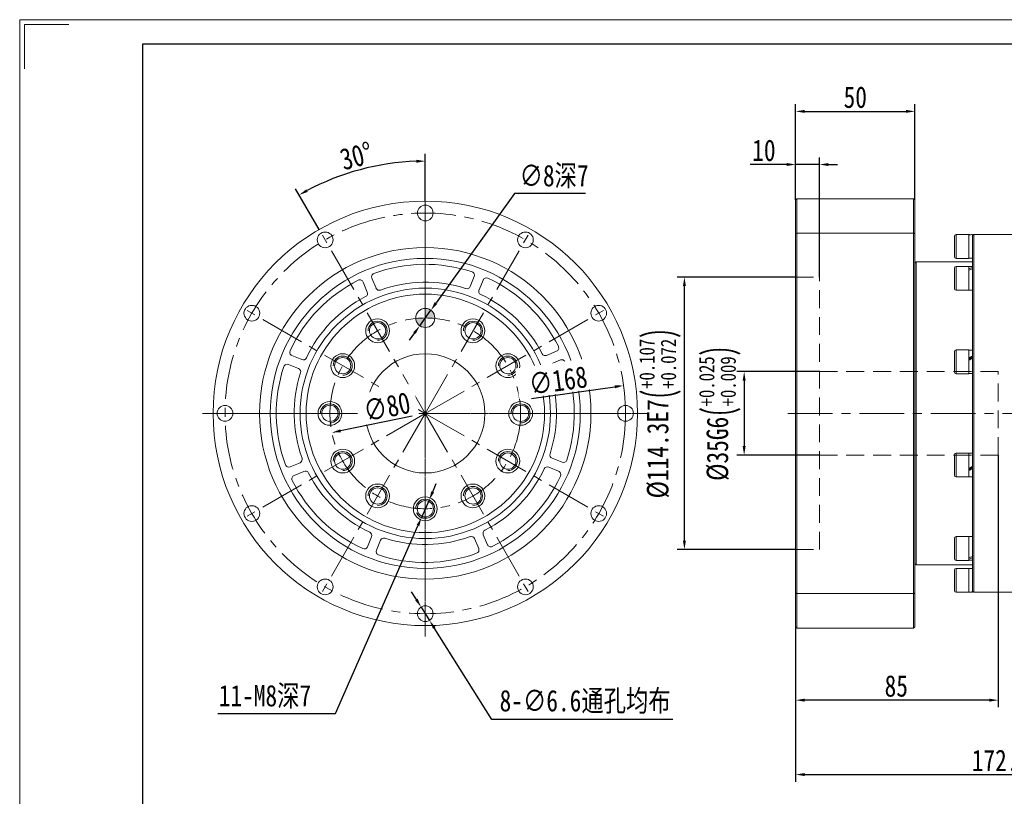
# Model space of a CAD drawing. Header units: millimetres. Extents: x 0 to 864, y 0 to 611.
# Tile 2 of 3: x 0 to 413, y 285 to 611. Entities that reach past the tile are written whole.
import ezdxf

# ---------------------------------------------------------------- set-up
doc = ezdxf.new("R2010")
doc.units = ezdxf.units.MM
doc.header["$LTSCALE"] = 15
doc.set_wipeout_variables(frame=1)
doc.header["$PDSIZE"] = -5
doc.linetypes.add('CENTER', pattern=[2, 1.25, -0.25, 0.25, -0.25])
doc.linetypes.add('DASHED', pattern=[0.75, 0.5, -0.25])
doc.layers.get('0').update_dxf_attribs({"lineweight": 18})
doc.layers.get('Defpoints').update_dxf_attribs({"lineweight": 18})
for name, color, linetype, lineweight in [('1轮廓实线层', 7, 'Continuous', 18), ('2细线层', 4, 'Continuous', 18), ('3中心线层', 1, 'CENTER', 18), ('4虚线层', 6, 'DASHED', 18), ('5剖面线层', 2, 'Continuous', 18), ('7标注层', 4, 'Continuous', 18), ('图框_外框线', 7, 'Continuous', 18)]:
    doc.layers.add(name, color=color, linetype=linetype, lineweight=lineweight)
doc.styles.add('TH_GBDIM', font='txt', dxfattribs={"width": 0.8})
doc.dimstyles.new('TH_GBDIM', dxfattribs={"dimscale": 1.5, "dimtxt": 3.5, "dimasz": 2.5, "dimexe": 2, "dimexo": 0, "dimgap": 1.5, "dimtad": 1, "dimdec": 1, "dimdsep": 46, "dimtxsty": 'TH_GBDIM', "dimcen": 2.5, "dimdle": 5, "dimclrd": 4, "dimclre": 4, "dimclrt": 3, "dimadec": 0, "dimazin": 0, "dimtfac": 0.714286, "dimtdec": 1, "dimtmove": 0, "dimatfit": 3, "dimfxl": 1, "dimtolj": 1, "dimarcsym": 0})

# ---------------------------------------------------------------- blocks, each defined once
blk = doc.blocks.new('*D86')
at = {"color": 4, "lineweight": -2}
for p, q in [((166.37, 367.99), (164.37, 371.17)), ((168.36, 364.82), (171.88, 359.23)), ((198.06, 317.64), (173.88, 356.06)), ((274, 317.64), (198.06, 317.64))]:
    blk.add_line(p, q, dxfattribs=at)
at = {"color": 4}
for points in [[(165.84, 367.66), (166.9, 368.33), (168.36, 364.82)], [(174.41, 356.39), (173.35, 355.73), (171.88, 359.23)]]:
    blk.add_solid(points, dxfattribs=at)
at = {"layer": 'Defpoints', "color": 0}
for p in [(168.36, 364.82), (171.88, 359.23)]:
    blk.add_point(p, dxfattribs=at)
at = {"color": 3, "insert": (237.16, 325.07), "char_height": 9, "attachment_point": 5, "style": 'TH_GBDIM'}
blk.add_mtext('\\A1;{8-∅6.6通孔均布}{}{}', dxfattribs=at)
blk = doc.blocks.new('*D87')
at = {"color": 4, "lineweight": -2}
for p, q in [((173.24, 413.12), (174.75, 416.56)), ((171.73, 409.69), (168.51, 402.36)), ((132.4, 320.15), (167.01, 398.93)), ((83.16, 320.15), (132.4, 320.15))]:
    blk.add_line(p, q, dxfattribs=at)
blk.add_arc((170.12, 406.03), 4, 202.2362, 270, dxfattribs=at)
at = {"color": 4}
for points in [[(172.67, 413.37), (173.81, 412.87), (171.73, 409.69)], [(167.58, 398.68), (166.43, 399.18), (168.51, 402.36)]]:
    blk.add_solid(points, dxfattribs=at)
at = {"layer": 'Defpoints', "color": 0}
for p in [(171.73, 409.69), (168.51, 402.36)]:
    blk.add_point(p, dxfattribs=at)
at = {"color": 3, "insert": (102.87, 327.21), "char_height": 9, "attachment_point": 5, "style": 'TH_GBDIM'}
blk.add_mtext('\\A1;{11-M8深7}{}{}', dxfattribs=at)
blk = doc.blocks.new('*D60')
at = {"color": 4, "lineweight": -2}
for p, q in [((207.57, 538.22), (174.64, 492.32)), ((237.28, 538.22), (207.57, 538.22)), ((167.79, 482.78), (172.45, 489.28)), ((165.6, 479.73), (163.42, 476.68))]:
    blk.add_line(p, q, dxfattribs=at)
at = {"color": 4}
for points in [[(174.13, 492.69), (175.15, 491.96), (172.45, 489.28)], [(166.11, 479.37), (165.1, 480.09), (167.79, 482.78)]]:
    blk.add_solid(points, dxfattribs=at)
at = {"layer": 'Defpoints', "color": 0}
for p in [(172.45, 489.28), (167.79, 482.78)]:
    blk.add_point(p, dxfattribs=at)
at = {"color": 3, "insert": (224.15, 545.28), "char_height": 9, "attachment_point": 5, "style": 'TH_GBDIM'}
blk.add_mtext('\\A1;{∅8深7}{}{}', dxfattribs=at)
blk = doc.blocks.new('*D61')
at = {"color": 4, "lineweight": -2}
for p, q in [((170.12, 535.03), (170.12, 554.8)), ((125.62, 523.1), (115.74, 540.23))]:
    blk.add_line(p, q, dxfattribs=at)
blk.add_arc((170.12, 446.03), 105.77, 92.0314, 117.9686, dxfattribs=at)
at = {"color": 4}
for points in [[(166.38, 551.11), (166.36, 552.36), (170.12, 551.8)], [(120.21, 539.99), (120.82, 538.9), (117.24, 537.63)]]:
    blk.add_solid(points, dxfattribs=at)
at = {"layer": 'Defpoints', "color": 0}
for p in [(151.75, 550.19), (170.12, 535.03), (125.62, 523.1), (170.12, 446.03), (170.12, 446.03)]:
    blk.add_point(p, dxfattribs=at)
at = {"color": 3, "insert": (141.22, 553.89), "char_height": 9, "attachment_point": 5, "rotation": 15, "style": 'TH_GBDIM'}
blk.add_mtext('\\A1;30%%d', dxfattribs=at)
blk = doc.blocks.new('*D62')
at = {"color": 4, "lineweight": -2}
for p, q in [((410.46, 428.53), (410.46, 322.78)), ((325.46, 356.53), (325.46, 322.78)), ((406.71, 325.78), (329.21, 325.78))]:
    blk.add_line(p, q, dxfattribs=at)
at = {"color": 4}
for points in [[(329.21, 326.4), (329.21, 325.15), (325.46, 325.78)], [(406.71, 325.15), (406.71, 326.4), (410.46, 325.78)]]:
    blk.add_solid(points, dxfattribs=at)
at = {"layer": 'Defpoints', "color": 0}
for p in [(410.46, 428.53), (325.46, 356.53), (325.46, 325.78)]:
    blk.add_point(p, dxfattribs=at)
at = {"color": 3, "insert": (367.67, 331.68), "char_height": 9, "attachment_point": 5, "style": 'TH_GBDIM'}
blk.add_mtext('\\A1;85', dxfattribs=at)
blk = doc.blocks.new('*D63')
at = {"color": 4, "lineweight": -2}
for p, q in [((497.66, 396.53), (497.66, 291.58)), ((325.46, 356.53), (325.46, 291.58)), ((329.21, 294.58), (493.91, 294.58))]:
    blk.add_line(p, q, dxfattribs=at)
at = {"color": 4}
for points in [[(329.21, 295.2), (329.21, 293.95), (325.46, 294.58)], [(493.91, 293.95), (493.91, 295.2), (497.66, 294.58)]]:
    blk.add_solid(points, dxfattribs=at)
at = {"layer": 'Defpoints', "color": 0}
for p in [(497.66, 396.53), (325.46, 356.53), (497.66, 294.58)]:
    blk.add_point(p, dxfattribs=at)
at = {"color": 3, "insert": (411.56, 300.45), "char_height": 9, "attachment_point": 5, "style": 'TH_GBDIM'}
blk.add_mtext('\\A1;172.2', dxfattribs=at)
blk = doc.blocks.new('*D67')
at = {"color": 4, "lineweight": -2}
for p, q in [((325.46, 503.16), (275.81, 503.16)), ((278.81, 392.65), (278.81, 499.41)), ((325.46, 388.9), (275.81, 388.9))]:
    blk.add_line(p, q, dxfattribs=at)
at = {"color": 4}
for points in [[(279.43, 499.41), (278.18, 499.41), (278.81, 503.16)], [(278.18, 392.65), (279.43, 392.65), (278.81, 388.9)]]:
    blk.add_solid(points, dxfattribs=at)
at = {"layer": 'Defpoints', "color": 0}
for p in [(278.81, 503.16), (325.46, 503.16), (325.46, 388.9)]:
    blk.add_point(p, dxfattribs=at)
at = {"color": 3, "insert": (268.66, 446.03), "char_height": 9, "attachment_point": 5, "rotation": 90, "style": 'TH_GBDIM'}
blk.add_mtext('\\A1;{%%c114.3}{}{E7\\H0.7143x;{\\H2x;\\W0.5;(}\\S+0.107^ +0.072;{\\H2x;\\W0.5;)}}', dxfattribs=at)
blk = doc.blocks.new('*D68')
at = {"color": 4, "lineweight": -2}
for p, q in [((335.46, 463.53), (300.86, 463.53)), ((303.86, 459.78), (303.86, 432.28)), ((335.46, 428.53), (300.86, 428.53))]:
    blk.add_line(p, q, dxfattribs=at)
at = {"color": 4}
for points in [[(304.49, 459.78), (303.24, 459.78), (303.86, 463.53)], [(303.24, 432.28), (304.49, 432.28), (303.86, 428.53)]]:
    blk.add_solid(points, dxfattribs=at)
at = {"layer": 'Defpoints', "color": 0}
for p in [(335.46, 463.53), (303.86, 428.53), (335.46, 428.53)]:
    blk.add_point(p, dxfattribs=at)
at = {"color": 3, "insert": (293.71, 446.03), "char_height": 9, "attachment_point": 5, "rotation": 90, "style": 'TH_GBDIM'}
blk.add_mtext('\\A1;{%%c35}{}{G6\\H0.7143x;{\\H2x;\\W0.5;(}\\S+0.025^ +0.009;{\\H2x;\\W0.5;)}}', dxfattribs=at)
blk = doc.blocks.new('*D74')
at = {"layer": '7标注层', "color": 4, "lineweight": -2}
for p, q in [((321.71, 550.37), (306.35, 550.37)), ((325.46, 535.53), (325.46, 553.37)), ((335.46, 550.37), (325.46, 550.37)), ((335.46, 503.16), (335.46, 553.37)), ((339.21, 550.37), (342.96, 550.37))]:
    blk.add_line(p, q, dxfattribs=at)
at = {"layer": '7标注层', "color": 4}
for points in [[(321.71, 549.75), (321.71, 551), (325.46, 550.37)], [(339.21, 551), (339.21, 549.75), (335.46, 550.37)]]:
    blk.add_solid(points, dxfattribs=at)
at = {"layer": 'Defpoints', "color": 0}
for p in [(325.46, 550.37), (325.46, 535.53), (335.46, 503.16)]:
    blk.add_point(p, dxfattribs=at)
at = {"layer": '7标注层', "color": 3, "insert": (312.15, 556.27), "char_height": 9, "attachment_point": 5, "style": 'TH_GBDIM'}
blk.add_mtext('\\A1;10', dxfattribs=at)
blk = doc.blocks.new('*D77')
at = {"layer": '7标注层', "color": 4, "lineweight": -2}
blk.add_line((164.55, 444.88), (134.62, 438.72), dxfattribs=at)
at = {"layer": '7标注层', "color": 4}
blk.add_solid([(134.49, 439.33), (134.74, 438.1), (130.94, 437.96)], dxfattribs=at)
at = {"layer": 'Defpoints', "color": 0}
for p in [(209.3, 454.09), (130.94, 437.96)]:
    blk.add_point(p, dxfattribs=at)
at = {"layer": '7标注层', "color": 3, "insert": (154.03, 448.74), "char_height": 9, "attachment_point": 5, "rotation": 11.6346, "style": 'TH_GBDIM'}
blk.add_mtext('\\A1;∅80', dxfattribs=at)
blk = doc.blocks.new('*D79')
at = {"layer": '7标注层', "color": 4, "lineweight": -2}
blk.add_line((214.72, 452.27), (249.6, 457.16), dxfattribs=at)
at = {"layer": '7标注层', "color": 4}
blk.add_solid([(249.68, 456.54), (249.51, 457.78), (253.31, 457.68)], dxfattribs=at)
at = {"layer": 'Defpoints', "color": 0}
for p in [(253.31, 457.68), (86.93, 434.38)]:
    blk.add_point(p, dxfattribs=at)
at = {"layer": '7标注层', "color": 3, "insert": (225.85, 459.79), "char_height": 9, "attachment_point": 5, "rotation": 7.9717, "style": 'TH_GBDIM'}
blk.add_mtext('\\A1;∅168', dxfattribs=at)
blk = doc.blocks.new('*D82')
at = {"layer": '7标注层', "color": 4, "lineweight": -2}
for p, q in [((325.46, 538.81), (325.46, 575.65)), ((375.46, 535.53), (375.46, 575.65)), ((329.21, 572.65), (371.71, 572.65))]:
    blk.add_line(p, q, dxfattribs=at)
at = {"layer": '7标注层', "color": 4}
for points in [[(329.21, 573.28), (329.21, 572.03), (325.46, 572.65)], [(371.71, 572.03), (371.71, 573.28), (375.46, 572.65)]]:
    blk.add_solid(points, dxfattribs=at)
at = {"layer": 'Defpoints', "color": 0}
for p in [(375.46, 572.65), (325.46, 538.81), (375.46, 535.53)]:
    blk.add_point(p, dxfattribs=at)
at = {"layer": '7标注层', "color": 3, "insert": (350.46, 578.55), "char_height": 9, "attachment_point": 5, "style": 'TH_GBDIM'}
blk.add_mtext('\\A1;50', dxfattribs=at)

msp = doc.modelspace()

# ---------------------------------------------------------------- hatches: boundary and pattern name
at = {"layer": '5剖面线层'}
h = msp.add_hatch(color=256, dxfattribs=at)
h.paths.add_polyline_path([(170.12, 490.03), (170.12, 486.03, -0.025016), (174.12, 485.83, 0.428941)])
h.paths.add_polyline_path([(170.12, 486.03, 0.025016), (166.13, 485.83, 0.399638), (170.12, 482.03)])

# ---------------------------------------------------------------- linework, layer by layer
at = {"color": 7, "linetype": 'Continuous', "lineweight": 15}
for p, q in [((325.46, 521.38), (325.46, 535.53)), ((325.96, 536.03), (325.96, 521.57)), ((374.96, 536.03), (325.96, 536.03)), ((374.96, 521.57), (374.96, 536.03)), ((375.46, 535.53), (375.46, 521.38)), ((325.46, 370.67), (325.46, 521.38)), ((325.96, 521.57), (374.96, 521.57)), ((325.96, 521.57), (325.96, 370.49)), ((374.96, 370.49), (374.96, 521.57)), ((375.46, 521.38), (375.46, 370.67)), ((392.81, 521.03), (392.81, 511.03)), ((398.06, 521.03), (398.06, 511.03)), ((399.66, 520.53), (399.66, 520.97)), ((399.66, 520.88), (399.66, 520.53)), ((399.66, 507.51), (399.66, 520.5)), ((400.16, 521.03), (400.16, 371.03)), ((392.06, 511.78), (392.06, 520.28)), ((375.96, 509.53), (375.96, 382.53)), ((392.06, 498.41), (392.06, 506.91)), ((392.81, 507.66), (392.81, 497.66)), ((398.06, 507.66), (398.06, 497.66)), ((399.66, 507.13), (399.66, 507.51)), ((399.66, 507.13), (399.66, 506.84)), ((399.66, 506.65), (399.66, 506.84)), ((399.66, 505.04), (399.66, 506.65)), ((399.66, 471.04), (399.66, 505.04)), ((145.8, 496.91), (144.07, 501.08)), ((147.72, 502.72), (149.45, 498.56)), ((188.9, 499.21), (190.63, 503.38)), ((194.37, 501.95), (192.65, 497.79)), ((221.01, 470.35), (225.18, 472.08)), ((392.06, 463.41), (392.06, 471.91)), ((392.81, 472.66), (392.81, 462.66)), ((398.06, 472.66), (398.06, 462.66)), ((399.66, 470.04), (399.66, 471.04)), ((114.2, 470.27), (118.36, 468.55)), ((226.81, 468.43), (222.65, 466.7)), ((399.66, 470.04), (399.66, 469.93)), ((399.66, 469.18), (399.66, 469.93)), ((399.66, 467.04), (399.66, 469.18)), ((399.66, 425.01), (399.66, 467.04)), ((116.94, 464.81), (112.77, 466.54)), ((223.3, 427.25), (227.47, 425.52)), ((392.06, 428.44), (392.06, 428.65)), ((392.06, 420.15), (392.06, 428.44)), ((392.81, 429.4), (392.81, 429.15)), ((392.81, 429.15), (392.81, 419.4)), ((398.06, 429.4), (398.06, 429.15)), ((398.06, 429.15), (398.06, 419.4)), ((113.43, 423.63), (117.59, 425.35)), ((119.24, 421.7), (115.07, 419.98)), ((226.05, 421.78), (221.89, 423.5)), ((399.66, 423.77), (399.66, 425.01)), ((399.66, 423), (399.66, 423.77)), ((399.66, 422.87), (399.66, 423)), ((399.66, 421.01), (399.66, 422.87)), ((399.66, 387.01), (399.66, 421.06)), ((145.87, 390.1), (147.6, 394.26)), ((151.34, 392.85), (149.61, 388.68)), ((192.52, 389.33), (190.8, 393.5)), ((194.45, 395.14), (196.17, 390.97)), ((392.06, 391.89), (392.06, 393.65)), ((392.81, 394.4), (392.81, 392.33)), ((392.81, 392.33), (392.81, 384.4)), ((398.06, 394.4), (398.06, 392.33)), ((398.06, 392.33), (398.06, 384.4)), ((392.06, 385.15), (392.06, 391.89)), ((399.66, 386.01), (399.66, 387.01)), ((399.66, 385.75), (399.66, 386.01)), ((399.66, 385.4), (399.66, 385.75)), ((399.66, 384.54), (399.66, 385.4)), ((399.66, 371.56), (399.66, 384.54)), ((392.06, 376.03), (392.06, 380.28)), ((392.81, 381.03), (392.81, 376.03)), ((398.06, 381.03), (398.06, 376.03)), ((392.06, 371.78), (392.06, 376.03)), ((392.81, 376.03), (392.81, 371.03)), ((398.06, 376.03), (398.06, 371.03)), ((325.46, 356.53), (325.46, 370.67)), ((325.96, 370.49), (325.96, 356.03)), ((374.96, 370.49), (325.96, 370.49)), ((374.96, 356.03), (374.96, 370.49)), ((375.46, 370.67), (375.46, 356.53)), ((399.66, 371.17), (399.66, 371.53)), ((399.66, 371.09), (399.66, 371.53)), ((325.96, 356.03), (374.96, 356.03))]:
    msp.add_line(p, q, dxfattribs=at)
for centre, radius in [((170.12, 446.03), 89), ((170.12, 530.03), 3.3), ((128.12, 518.77), 3.3), ((212.12, 518.77), 3.3), ((170.12, 446.03), 69.5), ((170.12, 446.03), 65), ((170.12, 446.03), 52.5), ((170.12, 446.03), 50), ((97.38, 488.03), 3.3), ((170.12, 486.03), 4), ((242.87, 488.03), 3.3), ((150.12, 480.67), 5), ((150.12, 480.67), 3.4), ((190.12, 480.67), 5), ((190.12, 480.67), 3.4), ((135.48, 466.03), 5), ((170.12, 446.03), 25), ((204.76, 466.03), 5), ((135.48, 466.03), 3.4), ((204.76, 466.03), 3.4), ((130.12, 446.03), 5), ((210.12, 446.03), 5), ((86.12, 446.03), 3.3), ((130.12, 446.03), 3.4), ((210.12, 446.03), 3.4), ((254.12, 446.03), 3.3), ((135.48, 426.03), 5), ((204.76, 426.03), 5), ((135.48, 426.03), 3.4), ((204.76, 426.03), 3.4), ((150.12, 411.39), 5), ((150.12, 411.39), 3.4), ((190.12, 411.39), 5), ((190.12, 411.39), 3.4), ((170.12, 406.03), 5), ((170.12, 406.03), 3.4), ((97.38, 404.03), 3.3), ((242.87, 404.03), 3.3), ((128.12, 373.28), 3.3), ((212.12, 373.28), 3.3), ((170.12, 362.03), 3.3)]:
    msp.add_circle(centre, radius, dxfattribs=at)
for centre, radius, start, end in [((392.81, 520.28), 0.75, 90, 180), ((170.12, 446.03), 62.5, 71.7306, 110.1512), ((392.81, 511.78), 0.75, 180, 270), ((149.11, 503.29), 1.5, 110.1512, 202.5), ((189.25, 503.95), 1.5, 337.5, 71.7306), ((392.81, 506.91), 0.75, 90, 180), ((170.12, 446.03), 62.5, 116.7306, 155.1512), ((142.68, 500.51), 1.5, 22.5, 116.7306), ((170.12, 446.03), 55, 72.0682, 109.964), ((195.76, 501.38), 1.5, 65.1512, 157.5), ((170.12, 446.03), 62.5, 26.7306, 65.1512), ((144.41, 496.34), 1.5, 297.0682, 22.5), ((150.83, 499.13), 1.5, 202.5, 289.964), ((187.52, 499.78), 1.5, 252.0682, 337.5), ((194.03, 497.22), 1.5, 157.5, 244.964), ((170.12, 446.03), 55, 27.0682, 64.964), ((392.81, 498.41), 0.75, 180, 270), ((170.12, 446.03), 55, 117.0682, 154.964), ((114.77, 471.66), 1.5, 155.1512, 247.5), ((220.43, 471.74), 1.5, 207.0682, 292.5), ((224.6, 473.46), 1.5, 292.5, 26.7306), ((392.81, 471.91), 0.75, 90, 180), ((118.93, 469.94), 1.5, 247.5, 334.964), ((223.23, 465.32), 1.5, 112.5, 199.964), ((227.39, 467.04), 1.5, 20.1512, 112.5), ((170.12, 446.03), 62.5, 341.7306, 20.1512), ((170.12, 446.03), 62.5, 161.7306, 200.1512), ((112.2, 465.15), 1.5, 67.5, 161.7306), ((170.12, 446.03), 55, 162.0682, 199.964), ((116.37, 463.42), 1.5, 342.0682, 67.5), ((170.12, 446.03), 55, 342.0682, 19.964), ((392.81, 463.41), 0.75, 180, 270), ((117.02, 426.74), 1.5, 292.5, 19.964), ((223.88, 428.63), 1.5, 162.0682, 247.5), ((228.05, 426.9), 1.5, 247.5, 341.7306), ((392.81, 428.65), 0.75, 90, 180), ((112.86, 425.01), 1.5, 200.1512, 292.5), ((119.81, 420.32), 1.5, 27.0682, 112.5), ((170.12, 446.03), 55, 297.0682, 334.964), ((221.31, 422.12), 1.5, 67.5, 154.964), ((225.48, 420.39), 1.5, 335.1512, 67.5), ((115.64, 418.59), 1.5, 112.5, 206.7306), ((170.12, 446.03), 62.5, 206.7306, 245.1512), ((170.12, 446.03), 55, 207.0682, 244.964), ((170.12, 446.03), 62.5, 296.7306, 335.1512), ((392.81, 420.15), 0.75, 180, 270), ((195.83, 395.72), 1.5, 117.0682, 202.5), ((146.21, 394.84), 1.5, 337.5, 64.964), ((152.73, 392.27), 1.5, 72.0682, 157.5), ((170.12, 446.03), 55, 252.0682, 289.964), ((189.41, 392.92), 1.5, 22.5, 109.964), ((392.81, 393.65), 0.75, 90, 180), ((144.49, 390.67), 1.5, 245.1512, 337.5), ((151, 388.1), 1.5, 157.5, 251.7306), ((191.14, 388.76), 1.5, 290.1512, 22.5), ((197.56, 391.55), 1.5, 202.5, 296.7306), ((170.12, 446.03), 62.5, 251.7306, 290.1512), ((392.81, 385.15), 0.75, 180, 270), ((392.81, 380.28), 0.75, 90, 180), ((392.81, 371.78), 0.75, 180, 270)]:
    msp.add_arc(centre, radius, start, end, dxfattribs=at)
for centre, major_axis, ratio, start_param, end_param in [((399.66, 516.03), (8.56, 0), 0.57735, 1.570796, 1.7589), ((398.06, 516.03), (8.56, 0), 0.57735, 1.477162, 1.570796), ((398.06, 502.66), (8.43, 3.54), 0.408882, 1.212832, 1.400936), ((399.66, 502.66), (8.43, 3.54), 0.408882, 1.400936, 1.589039), ((398.06, 467.66), (8.53, 4.8), 0.136294, 1.30614, 1.494243), ((398.06, 467.66), (5.77, 3.25), 0.136294, 1.214015, 1.494243), ((399.66, 467.66), (8.53, 4.8), 0.136294, 1.494243, 1.682346), ((398.06, 424.4), (8.53, 4.8), 0.136294, 4.635836, 4.823939), ((399.66, 424.4), (5.77, 3.25), 0.136294, 4.355608, 4.635836), ((399.66, 424.4), (8.53, 4.8), 0.136294, 4.447732, 4.635836), ((398.06, 389.4), (8.43, 3.54), 0.408882, 4.542528, 4.730632), ((399.66, 389.4), (8.43, 3.54), 0.408882, 4.354425, 4.542528), ((398.06, 376.03), (8.56, 0), 0.57735, 4.712389, 4.900492), ((399.66, 376.03), (8.56, 0), 0.57735, 4.618754, 4.712389)]:
    msp.add_ellipse(centre, major_axis=major_axis, ratio=ratio, start_param=start_param, end_param=end_param, dxfattribs=at)
for points in [[(325.46, 535.53), (325.96, 536.03)], [(375.46, 535.53), (374.96, 536.03)], [(325.96, 521.57), (325.46, 521.38)], [(374.96, 521.57), (375.46, 521.38)], [(398.06, 521.03), (392.81, 521.03)], [(400.16, 521.03), (399.66, 520.53)], [(423.66, 521.03), (400.16, 521.03)], [(375.96, 509.53), (375.46, 509.03)], [(399.66, 509.53), (375.96, 509.53)], [(392.81, 511.03), (398.06, 511.03)], [(398.06, 511.09), (399.66, 511.09)], [(398.06, 507.66), (392.81, 507.66)], [(399.66, 507.6), (398.06, 507.6)], [(392.81, 497.66), (398.06, 497.66)], [(398.06, 497.72), (399.66, 497.72)], [(398.06, 472.66), (392.81, 472.66)], [(399.66, 472.6), (398.06, 472.6)], [(392.81, 462.66), (398.06, 462.66)], [(398.06, 462.72), (399.66, 462.72)], [(398.06, 429.4), (392.81, 429.4)], [(399.66, 429.34), (398.06, 429.34)], [(392.81, 419.4), (398.06, 419.4)], [(398.06, 419.46), (399.66, 419.46)], [(398.06, 394.4), (392.81, 394.4)], [(399.66, 394.34), (398.06, 394.34)], [(392.81, 384.4), (398.06, 384.4)], [(398.06, 384.46), (399.66, 384.46)], [(375.46, 383.03), (375.96, 382.53)], [(375.96, 382.53), (399.66, 382.53)], [(398.06, 381.03), (392.81, 381.03)], [(399.66, 380.97), (398.06, 380.97)], [(325.96, 370.49), (325.46, 370.67)], [(374.96, 370.49), (375.46, 370.67)], [(392.81, 371.03), (398.06, 371.03)], [(399.66, 371.53), (400.16, 371.03)], [(400.16, 371.03), (423.66, 371.03)], [(325.96, 356.03), (325.46, 356.53)], [(374.96, 356.03), (375.46, 356.53)]]:
    msp.add_open_spline(points, degree=1, dxfattribs=at)
at = {"layer": '2细线层'}
for centre in [(150.12, 480.67), (190.12, 480.67), (135.48, 466.03), (204.76, 466.03), (130.12, 446.03), (210.12, 446.03), (135.48, 426.03), (204.76, 426.03), (150.12, 411.39), (190.12, 411.39), (170.12, 406.03)]:
    msp.add_arc(centre, 4, 270, 180, dxfattribs=at)
at = {"layer": '3中心线层'}
for p, q in [((170.12, 539.53), (170.12, 352.53)), ((170.12, 446.03), (170.12, 535.03)), ((170.12, 446.03), (125.62, 523.1)), ((170.12, 446.03), (214.62, 523.1)), ((170.12, 446.03), (93.05, 490.53)), ((170.12, 446.03), (247.2, 490.53)), ((76.62, 446.03), (263.62, 446.03)), ((170.12, 446.03), (81.12, 446.03)), ((170.12, 446.03), (93.05, 401.53)), ((170.12, 446.03), (125.62, 368.95)), ((170.12, 446.03), (170.12, 357.03)), ((170.12, 446.03), (214.62, 368.95)), ((170.12, 446.03), (247.2, 401.53)), ((170.12, 446.03), (259.12, 446.03)), ((322.18, 446.03), (506.67, 446.03))]:
    msp.add_line(p, q, dxfattribs=at)
for radius in [84, 40]:
    msp.add_circle((170.12, 446.03), radius, dxfattribs=at)
at = {"layer": '4虚线层'}
for p, q in [((325.46, 503.16), (335.46, 503.16)), ((335.46, 388.9), (335.46, 503.16)), ((335.46, 463.53), (410.46, 463.53)), ((410.46, 428.53), (410.46, 463.53)), ((335.46, 428.53), (410.46, 428.53)), ((325.46, 388.9), (335.46, 388.9))]:
    msp.add_line(p, q, dxfattribs=at)
at = {"layer": '图框_外框线', "color": 3}
msp.add_lwpolyline([(0, 0), (864.18, 0), (864.18, 611.1), (0, 611.1)], close=True, dxfattribs=at)
msp.add_lwpolyline([(2.06, 590.52), (2.06, 609.04), (20.58, 609.04)], dxfattribs=at)
at = {"layer": '图框_外框线', "color": 3, "lineweight": 25}
msp.add_lwpolyline([(51.44, 10.29), (853.89, 10.29), (853.89, 600.81), (51.44, 600.81)], close=True, dxfattribs=at)

# ---------------------------------------------------------------- dimensions: what is measured, and where the dimension line sits
dim = msp.add_angular_dim_2l(base=(151.75, 550.19), line1=((170.12, 446.03), (170.12, 535.03)), line2=((170.12, 446.03), (125.62, 523.1)), dimstyle='TH_GBDIM', override={"dimtxt": 6, "dimgap": 1})
dim.commit()
dim.dimension.update_dxf_attribs({"geometry": '*D61', "text_midpoint": (141.22, 553.89)})
for p1, p2, text, override, picture, middle in [((167.79, 482.78), (172.45, 489.28), '{<>深7}{}{}', {"dimtxt": 6, "dimgap": 1, "dimtad": 1, "dimtih": 0, "dimtoh": 1, "dimdec": 1, "dimlfac": 1, "dimse1": 0, "dimse2": 0, "dimsd1": 0, "dimsd2": 0, "dimtix": 0, "dimtofl": 1, "dimatfit": 3}, '*D60', (224.15, 538.22)), ((171.73, 409.69), (168.51, 402.36), '{11-M8深7}{}{}', {"dimtxt": 6, "dimgap": 1, "dimtad": 1, "dimtih": 0, "dimtoh": 1, "dimdec": 1, "dimlfac": 1, "dimse1": 0, "dimse2": 0, "dimsd1": 0, "dimsd2": 0, "dimtix": 0, "dimtofl": 1, "dimatfit": 3}, '*D87', (102.87, 320.15)), ((168.36, 364.82), (171.88, 359.23), '{8-<>通孔均布}{}{}', {"dimtxt": 6, "dimgap": 1, "dimtoh": 1}, '*D86', (237.16, 317.64))]:
    dim = msp.add_diameter_dim_2p(p1=p1, p2=p2, text=text, dimstyle='TH_GBDIM', override=override)
    dim.commit()
    dim.dimension.update_dxf_attribs({"geometry": picture, "text_midpoint": middle, "dimtype": 163})
dim = msp.add_linear_dim(base=(278.81, 503.16), p1=(325.46, 388.9), p2=(325.46, 503.16), angle=90, text='{%%c<>}{}{E7\\H0.7143x;{\\H2x;\\W0.5;(}\\S+0.107^ +0.072;{\\H2x;\\W0.5;)}}', dimstyle='TH_GBDIM', override={"dimtxt": 6, "dimgap": 1, "dimtad": 1, "dimjust": 0, "dimdec": 1, "dimlfac": 1, "dimse1": 0, "dimse2": 0, "dimsd1": 0, "dimsd2": 0})
dim.commit()
dim.dimension.update_dxf_attribs({"geometry": '*D67', "text_midpoint": (268.66, 446.03)})
dim = msp.add_linear_dim(base=(303.86, 428.53), p1=(335.46, 463.53), p2=(335.46, 428.53), angle=90, text='{%%c<>}{}{G6\\H0.7143x;{\\H2x;\\W0.5;(}\\S+0.025^ +0.009;{\\H2x;\\W0.5;)}}', dimstyle='TH_GBDIM', override={"dimtxt": 6, "dimgap": 1})
dim.commit()
dim.dimension.update_dxf_attribs({"geometry": '*D68', "text_midpoint": (303.86, 446.03), "dimtype": 160})
for base, p1, p2, picture, middle in [((325.46, 325.78), (410.46, 428.53), (325.46, 356.53), '*D62', (367.67, 325.78)), ((497.66, 294.58), (325.46, 356.53), (497.66, 396.53), '*D63', (411.56, 294.58))]:
    dim = msp.add_linear_dim(base=base, p1=p1, p2=p2, dimstyle='TH_GBDIM', override={"dimtxt": 6, "dimgap": 1})
    dim.commit()
    dim.dimension.update_dxf_attribs({"geometry": picture, "text_midpoint": middle, "dimtype": 160})
at = {"layer": '7标注层'}
for base, p1, p2, picture, middle in [((375.46, 572.65), (325.46, 538.81), (375.46, 535.53), '*D82', (350.46, 578.55)), ((325.46, 550.37), (335.46, 503.16), (325.46, 535.53), '*D74', (312.15, 556.27))]:
    dim = msp.add_linear_dim(base=base, p1=p1, p2=p2, dimstyle='TH_GBDIM', override={"dimtxt": 6, "dimgap": 1}, dxfattribs=at)
    dim.commit()
    dim.dimension.update_dxf_attribs({"geometry": picture, "text_midpoint": middle})

# ---------------------------------------------------------------- next in the draw order: wipeouts: each hides what was drawn before it
msp.add_wipeout([(142.8, 440.85), (140.18, 453.54), (164.85, 458.62), (167.47, 445.93)]).dxf.layer = '1轮廓实线层'

# ---------------------------------------------------------------- next in the draw order: dimensions: what is measured, and where the dimension line sits
dim = msp.add_diameter_dim_2p(p1=(209.3, 454.09), p2=(130.94, 437.96), dimstyle='TH_GBDIM', override={"dimtxt": 6, "dimgap": 1}, dxfattribs=at)
dim.commit()
dim.dimension.update_dxf_attribs({"geometry": '*D77', "text_midpoint": (155.22, 442.96), "dimtype": 163})

# ---------------------------------------------------------------- next in the draw order: wipeouts: each hides what was drawn before it
msp.add_wipeout([(209.61, 452), (207.81, 464.83), (241.81, 469.6), (243.6, 456.76)]).dxf.layer = '1轮廓实线层'

# ---------------------------------------------------------------- next in the draw order: dimensions: what is measured, and where the dimension line sits
dim = msp.add_diameter_dim_2p(p1=(86.93, 434.38), p2=(253.31, 457.68), dimstyle='TH_GBDIM', override={"dimtxt": 6, "dimgap": 1}, dxfattribs=at)
dim.commit()
dim.dimension.update_dxf_attribs({"geometry": '*D79', "text_midpoint": (226.67, 453.94), "dimtype": 163})

doc.saveas('drawing.dxf')
